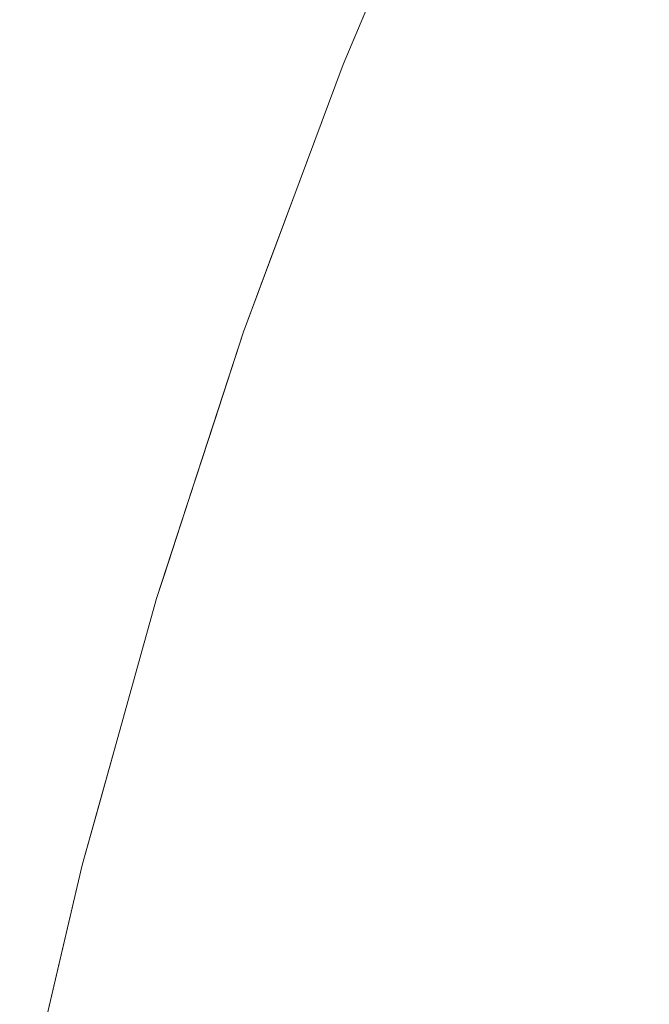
# Model space of a CAD drawing. Header units: centimetres. Extents: x -35.1 to 36.2, y 4.2 to 6.
# Tile 59 of 256: x -35.08488 to -35.07735, y 5.91741 to 5.9292. Entities that reach past the tile are written whole.
import ezdxf

# ---------------------------------------------------------------- set-up
doc = ezdxf.new("R2010")
doc.units = ezdxf.units.CM
doc.header["$LTSCALE"] = 2.54
doc.layers.add('Lucido design-1', color=7, linetype='Continuous')

# ---------------------------------------------------------------- blocks, each defined once
blk = doc.blocks.new('Gruppo-4-1')
at = {"color": 7, "linetype": 'Continuous', "lineweight": 9}
for points, invisible_edges in [([(-35.08039, 5.930137, -2276.923732), (-35.081171, 5.928209, -2276.923732), (-35.081011, 5.928658, -2276.92217)], 11), ([(-35.08039, 5.930137, -2276.923732), (-35.080343, 5.930126, -2276.925294), (-35.081124, 5.928198, -2276.925294), (-35.081171, 5.928209, -2276.923732)], 15), ([(-35.081046, 5.928181, -2276.926855), (-35.081124, 5.928198, -2276.925294), (-35.080343, 5.930126, -2276.925294), (-35.080266, 5.930108, -2276.926855)], 15), ([(-35.080266, 5.930108, -2276.926855), (-35.080157, 5.930082, -2276.928414), (-35.080936, 5.928157, -2276.928414), (-35.081046, 5.928181, -2276.926855)], 15), ([(-35.081011, 5.928658, -2276.92217), (-35.080389, 5.930134, -2276.92217), (-35.08039, 5.930137, -2276.923732)], 10), ([(-35.080795, 5.92917, -2276.32217), (-35.080389, 5.930134, -2276.32217), (-35.080389, 5.930134, -2276.92217), (-35.081011, 5.928658, -2276.92217)], 10), ([(-35.080795, 5.928127, -2276.929971), (-35.080936, 5.928157, -2276.928414), (-35.080157, 5.930082, -2276.928414), (-35.080017, 5.930049, -2276.929971)], 15), ([(-35.080742, 5.92916, -2276.319046), (-35.080343, 5.930126, -2276.319046), (-35.080389, 5.930134, -2276.32217), (-35.080795, 5.92917, -2276.32217)], 11), ([(-35.080017, 5.930049, -2276.929971), (-35.079846, 5.930009, -2276.931524), (-35.080623, 5.928089, -2276.931524), (-35.080795, 5.928127, -2276.929971)], 15), ([(-35.080554, 5.929118, -2276.315926), (-35.080157, 5.930082, -2276.315926), (-35.080343, 5.930126, -2276.319046), (-35.080742, 5.92916, -2276.319046)], 15), ([(-35.080243, 5.929047, -2276.312816), (-35.079846, 5.930009, -2276.312816), (-35.080157, 5.930082, -2276.315926), (-35.080554, 5.929118, -2276.315926)], 15), ([(-35.080421, 5.928045, -2276.933075), (-35.080623, 5.928089, -2276.931524), (-35.079846, 5.930009, -2276.931524), (-35.079645, 5.929962, -2276.933075)], 15), ([(-35.079645, 5.929962, -2276.933075), (-35.079412, 5.929908, -2276.934621), (-35.080187, 5.927994, -2276.934621), (-35.080421, 5.928045, -2276.933075)], 15), ([(-35.079808, 5.928949, -2276.309719), (-35.079412, 5.929908, -2276.309719), (-35.079846, 5.930009, -2276.312816), (-35.080243, 5.929047, -2276.312816)], 15), ([(-35.079923, 5.927937, -2276.936163), (-35.080187, 5.927994, -2276.934621), (-35.079412, 5.929908, -2276.934621), (-35.07915, 5.929846, -2276.936163)], 15), ([(-35.07915, 5.929846, -2276.936163), (-35.078857, 5.929778, -2276.9377), (-35.079628, 5.927872, -2276.9377), (-35.079923, 5.927937, -2276.936163)], 15), ([(-35.079251, 5.928823, -2276.30664), (-35.078857, 5.929778, -2276.30664), (-35.079412, 5.929908, -2276.309719), (-35.079808, 5.928949, -2276.309719)], 15), ([(-35.079304, 5.927801, -2276.939231), (-35.079628, 5.927872, -2276.9377), (-35.078857, 5.929778, -2276.9377), (-35.078534, 5.929702, -2276.939231)], 15), ([(-35.078534, 5.929702, -2276.939231), (-35.078182, 5.929619, -2276.940757), (-35.078949, 5.927724, -2276.940757), (-35.079304, 5.927801, -2276.939231)], 15), ([(-35.078573, 5.92867, -2276.303583), (-35.078182, 5.929619, -2276.303583), (-35.078857, 5.929778, -2276.30664), (-35.079251, 5.928823, -2276.30664)], 15), ([(-35.078564, 5.92764, -2276.942275), (-35.078949, 5.927724, -2276.940757), (-35.078182, 5.929619, -2276.940757), (-35.077799, 5.92953, -2276.942275)], 15), ([(-35.077777, 5.928489, -2276.300554), (-35.077388, 5.929433, -2276.300554), (-35.078182, 5.929619, -2276.303583), (-35.078573, 5.92867, -2276.303583)], 15), ([(-35.077799, 5.92953, -2276.942275), (-35.077388, 5.929433, -2276.943786), (-35.07815, 5.92755, -2276.943786), (-35.078564, 5.92764, -2276.942275)], 15), ([(-35.077707, 5.927453, -2276.94529), (-35.07815, 5.92755, -2276.943786), (-35.077388, 5.929433, -2276.943786), (-35.076948, 5.92933, -2276.94529)], 15), ([(-35.076864, 5.928283, -2276.297555), (-35.076478, 5.92922, -2276.297555), (-35.077388, 5.929433, -2276.300554), (-35.077777, 5.928489, -2276.300554)], 15), ([(-35.076948, 5.92933, -2276.94529), (-35.076478, 5.92922, -2276.946785), (-35.077235, 5.92735, -2276.946785), (-35.077707, 5.927453, -2276.94529)], 15), ([(-35.080795, 5.92917, -2276.32217), (-35.081011, 5.928658, -2276.32217), (-35.081124, 5.928198, -2276.319046), (-35.080742, 5.92916, -2276.319046)], 14), ([(-35.080742, 5.92916, -2276.319046), (-35.081124, 5.928198, -2276.319046), (-35.080936, 5.928157, -2276.315926), (-35.080554, 5.929118, -2276.315926)], 15), ([(-35.081011, 5.928658, -2276.92217), (-35.081011, 5.928658, -2276.32217), (-35.080795, 5.92917, -2276.32217)], 9), ([(-35.080554, 5.929118, -2276.315926), (-35.080936, 5.928157, -2276.315926), (-35.080623, 5.928089, -2276.312816), (-35.080243, 5.929047, -2276.312816)], 15), ([(-35.080243, 5.929047, -2276.312816), (-35.080623, 5.928089, -2276.312816), (-35.080187, 5.927994, -2276.309719), (-35.079808, 5.928949, -2276.309719)], 15), ([(-35.079808, 5.928949, -2276.309719), (-35.080187, 5.927994, -2276.309719), (-35.079628, 5.927872, -2276.30664), (-35.079251, 5.928823, -2276.30664)], 15), ([(-35.079251, 5.928823, -2276.30664), (-35.079628, 5.927872, -2276.30664), (-35.078949, 5.927724, -2276.303583), (-35.078573, 5.92867, -2276.303583)], 15), ([(-35.081011, 5.928658, -2276.92217), (-35.082203, 5.925461, -2276.92217), (-35.081892, 5.926296, -2276.32217), (-35.081537, 5.927248, -2276.32217)], 10), ([(-35.081889, 5.926298, -2276.923732), (-35.082203, 5.925461, -2276.92217), (-35.081011, 5.928658, -2276.92217), (-35.081171, 5.928209, -2276.923732)], 13), ([(-35.08149, 5.927241, -2276.319046), (-35.081124, 5.928198, -2276.319046), (-35.081011, 5.928658, -2276.32217), (-35.081537, 5.927248, -2276.32217)], 11), ([(-35.081537, 5.927248, -2276.32217), (-35.081011, 5.928658, -2276.32217), (-35.081011, 5.928658, -2276.92217)], 10), ([(-35.078573, 5.92867, -2276.303583), (-35.078949, 5.927724, -2276.303583), (-35.07815, 5.92755, -2276.300554), (-35.077777, 5.928489, -2276.300554)], 15), ([(-35.077777, 5.928489, -2276.300554), (-35.07815, 5.92755, -2276.300554), (-35.077235, 5.92735, -2276.297555), (-35.076864, 5.928283, -2276.297555)], 15), ([(-35.081171, 5.928209, -2276.923732), (-35.081124, 5.928198, -2276.925294), (-35.081842, 5.926288, -2276.925294), (-35.081889, 5.926298, -2276.923732)], 15), ([(-35.081763, 5.926272, -2276.926855), (-35.081842, 5.926288, -2276.925294), (-35.081124, 5.928198, -2276.925294), (-35.081046, 5.928181, -2276.926855)], 15), ([(-35.081046, 5.928181, -2276.926855), (-35.080936, 5.928157, -2276.928414), (-35.081653, 5.92625, -2276.928414), (-35.081763, 5.926272, -2276.926855)], 15), ([(-35.081511, 5.926221, -2276.929971), (-35.081653, 5.92625, -2276.928414), (-35.080936, 5.928157, -2276.928414), (-35.080795, 5.928127, -2276.929971)], 15), ([(-35.081302, 5.927201, -2276.315926), (-35.080936, 5.928157, -2276.315926), (-35.081124, 5.928198, -2276.319046), (-35.08149, 5.927241, -2276.319046)], 15), ([(-35.080989, 5.927136, -2276.312816), (-35.080623, 5.928089, -2276.312816), (-35.080936, 5.928157, -2276.315926), (-35.081302, 5.927201, -2276.315926)], 15), ([(-35.080795, 5.928127, -2276.929971), (-35.080623, 5.928089, -2276.931524), (-35.081338, 5.926187, -2276.931524), (-35.081511, 5.926221, -2276.929971)], 15), ([(-35.081135, 5.926145, -2276.933075), (-35.081338, 5.926187, -2276.931524), (-35.080623, 5.928089, -2276.931524), (-35.080421, 5.928045, -2276.933075)], 15), ([(-35.080421, 5.928045, -2276.933075), (-35.080187, 5.927994, -2276.934621), (-35.0809, 5.926098, -2276.934621), (-35.081135, 5.926145, -2276.933075)], 15), ([(-35.080551, 5.927044, -2276.309719), (-35.080187, 5.927994, -2276.309719), (-35.080623, 5.928089, -2276.312816), (-35.080989, 5.927136, -2276.312816)], 15), ([(-35.080634, 5.926044, -2276.936163), (-35.0809, 5.926098, -2276.934621), (-35.080187, 5.927994, -2276.934621), (-35.079923, 5.927937, -2276.936163)], 15), ([(-35.079923, 5.927937, -2276.936163), (-35.079628, 5.927872, -2276.9377), (-35.080338, 5.925984, -2276.9377), (-35.080634, 5.926044, -2276.936163)], 15), ([(-35.079991, 5.926926, -2276.30664), (-35.079628, 5.927872, -2276.30664), (-35.080187, 5.927994, -2276.309719), (-35.080551, 5.927044, -2276.309719)], 15), ([(-35.080011, 5.925918, -2276.939231), (-35.080338, 5.925984, -2276.9377), (-35.079628, 5.927872, -2276.9377), (-35.079304, 5.927801, -2276.939231)], 15), ([(-35.079304, 5.927801, -2276.939231), (-35.078949, 5.927724, -2276.940757), (-35.079654, 5.925846, -2276.940757), (-35.080011, 5.925918, -2276.939231)], 15), ([(-35.079309, 5.926783, -2276.303583), (-35.078949, 5.927724, -2276.303583), (-35.079628, 5.927872, -2276.30664), (-35.079991, 5.926926, -2276.30664)], 15), ([(-35.079268, 5.925768, -2276.942275), (-35.079654, 5.925846, -2276.940757), (-35.078949, 5.927724, -2276.940757), (-35.078564, 5.92764, -2276.942275)], 15), ([(-35.078508, 5.926615, -2276.300554), (-35.07815, 5.92755, -2276.300554), (-35.078949, 5.927724, -2276.303583), (-35.079309, 5.926783, -2276.303583)], 15), ([(-35.078564, 5.92764, -2276.942275), (-35.07815, 5.92755, -2276.943786), (-35.078852, 5.925684, -2276.943786), (-35.079268, 5.925768, -2276.942275)], 15), ([(-35.078406, 5.925594, -2276.94529), (-35.078852, 5.925684, -2276.943786), (-35.07815, 5.92755, -2276.943786), (-35.077707, 5.927453, -2276.94529)], 15), ([(-35.077591, 5.926422, -2276.297555), (-35.077235, 5.92735, -2276.297555), (-35.07815, 5.92755, -2276.300554), (-35.078508, 5.926615, -2276.300554)], 15), ([(-35.077707, 5.927453, -2276.94529), (-35.077235, 5.92735, -2276.946785), (-35.077931, 5.925498, -2276.946785), (-35.078406, 5.925594, -2276.94529)], 15), ([(-35.077428, 5.925397, -2276.948272), (-35.077931, 5.925498, -2276.946785), (-35.077235, 5.92735, -2276.946785), (-35.076735, 5.927241, -2276.948272)], 15), ([(-35.076558, 5.926205, -2276.29459), (-35.076206, 5.927126, -2276.29459), (-35.077235, 5.92735, -2276.297555), (-35.077591, 5.926422, -2276.297555)], 15), ([(-35.081537, 5.927248, -2276.32217), (-35.081892, 5.926296, -2276.32217), (-35.081842, 5.926288, -2276.319046), (-35.08149, 5.927241, -2276.319046)], 14), ([(-35.08149, 5.927241, -2276.319046), (-35.081842, 5.926288, -2276.319046), (-35.081653, 5.92625, -2276.315926), (-35.081302, 5.927201, -2276.315926)], 15), ([(-35.076735, 5.927241, -2276.948272), (-35.076206, 5.927126, -2276.94975), (-35.076896, 5.925289, -2276.94975), (-35.077428, 5.925397, -2276.948272)], 15), ([(-35.081302, 5.927201, -2276.315926), (-35.081653, 5.92625, -2276.315926), (-35.081338, 5.926187, -2276.312816), (-35.080989, 5.927136, -2276.312816)], 15), ([(-35.080989, 5.927136, -2276.312816), (-35.081338, 5.926187, -2276.312816), (-35.0809, 5.926098, -2276.309719), (-35.080551, 5.927044, -2276.309719)], 15), ([(-35.080551, 5.927044, -2276.309719), (-35.0809, 5.926098, -2276.309719), (-35.080338, 5.925984, -2276.30664), (-35.079991, 5.926926, -2276.30664)], 15), ([(-35.079991, 5.926926, -2276.30664), (-35.080338, 5.925984, -2276.30664), (-35.079654, 5.925846, -2276.303583), (-35.079309, 5.926783, -2276.303583)], 15), ([(-35.079309, 5.926783, -2276.303583), (-35.079654, 5.925846, -2276.303583), (-35.078852, 5.925684, -2276.300554), (-35.078508, 5.926615, -2276.300554)], 15), ([(-35.078508, 5.926615, -2276.300554), (-35.078852, 5.925684, -2276.300554), (-35.077931, 5.925498, -2276.297555), (-35.077591, 5.926422, -2276.297555)], 15), ([(-35.077591, 5.926422, -2276.297555), (-35.077931, 5.925498, -2276.297555), (-35.076896, 5.925289, -2276.29459), (-35.076558, 5.926205, -2276.29459)], 15), ([(-35.082547, 5.924406, -2276.923732), (-35.082203, 5.925461, -2276.92217), (-35.081889, 5.926298, -2276.923732)], 11), ([(-35.081889, 5.926298, -2276.923732), (-35.081842, 5.926288, -2276.925294), (-35.082499, 5.924397, -2276.925294), (-35.082547, 5.924406, -2276.923732)], 15), ([(-35.08242, 5.924382, -2276.926855), (-35.082499, 5.924397, -2276.925294), (-35.081842, 5.926288, -2276.925294), (-35.081763, 5.926272, -2276.926855)], 15), ([(-35.081763, 5.926272, -2276.926855), (-35.081653, 5.92625, -2276.928414), (-35.082309, 5.924361, -2276.928414), (-35.08242, 5.924382, -2276.926855)], 15), ([(-35.082178, 5.92534, -2276.319046), (-35.081842, 5.926288, -2276.319046), (-35.081892, 5.926296, -2276.32217), (-35.082203, 5.925461, -2276.32217)], 11), ([(-35.082203, 5.925461, -2276.92217), (-35.082203, 5.925461, -2276.32217), (-35.081892, 5.926296, -2276.32217)], 9), ([(-35.081988, 5.925303, -2276.315926), (-35.081653, 5.92625, -2276.315926), (-35.081842, 5.926288, -2276.319046), (-35.082178, 5.92534, -2276.319046)], 15), ([(-35.082167, 5.924335, -2276.929971), (-35.082309, 5.924361, -2276.928414), (-35.081653, 5.92625, -2276.928414), (-35.081511, 5.926221, -2276.929971)], 15), ([(-35.081511, 5.926221, -2276.929971), (-35.081338, 5.926187, -2276.931524), (-35.081993, 5.924302, -2276.931524), (-35.082167, 5.924335, -2276.929971)], 15), ([(-35.081788, 5.924264, -2276.933075), (-35.081993, 5.924302, -2276.931524), (-35.081338, 5.926187, -2276.931524), (-35.081135, 5.926145, -2276.933075)], 15), ([(-35.081673, 5.925242, -2276.312816), (-35.081338, 5.926187, -2276.312816), (-35.081653, 5.92625, -2276.315926), (-35.081988, 5.925303, -2276.315926)], 15), ([(-35.081135, 5.926145, -2276.933075), (-35.0809, 5.926098, -2276.934621), (-35.081552, 5.92422, -2276.934621), (-35.081788, 5.924264, -2276.933075)], 15), ([(-35.081233, 5.925157, -2276.309719), (-35.0809, 5.926098, -2276.309719), (-35.081338, 5.926187, -2276.312816), (-35.081673, 5.925242, -2276.312816)], 15), ([(-35.081285, 5.92417, -2276.936163), (-35.081552, 5.92422, -2276.934621), (-35.0809, 5.926098, -2276.934621), (-35.080634, 5.926044, -2276.936163)], 15), ([(-35.080634, 5.926044, -2276.936163), (-35.080338, 5.925984, -2276.9377), (-35.080988, 5.924115, -2276.9377), (-35.081285, 5.92417, -2276.936163)], 15), ([(-35.08067, 5.925047, -2276.30664), (-35.080338, 5.925984, -2276.30664), (-35.0809, 5.926098, -2276.309719), (-35.081233, 5.925157, -2276.309719)], 15), ([(-35.080659, 5.924054, -2276.939231), (-35.080988, 5.924115, -2276.9377), (-35.080338, 5.925984, -2276.9377), (-35.080011, 5.925918, -2276.939231)], 15), ([(-35.079985, 5.924914, -2276.303583), (-35.079654, 5.925846, -2276.303583), (-35.080338, 5.925984, -2276.30664), (-35.08067, 5.925047, -2276.30664)], 15), ([(-35.080011, 5.925918, -2276.939231), (-35.079654, 5.925846, -2276.940757), (-35.080301, 5.923987, -2276.940757), (-35.080659, 5.924054, -2276.939231)], 15), ([(-35.079912, 5.923914, -2276.942275), (-35.080301, 5.923987, -2276.940757), (-35.079654, 5.925846, -2276.940757), (-35.079268, 5.925768, -2276.942275)], 15), ([(-35.07918, 5.924758, -2276.300554), (-35.078852, 5.925684, -2276.300554), (-35.079654, 5.925846, -2276.303583), (-35.079985, 5.924914, -2276.303583)], 15), ([(-35.079268, 5.925768, -2276.942275), (-35.078852, 5.925684, -2276.943786), (-35.079494, 5.923836, -2276.943786), (-35.079912, 5.923914, -2276.942275)], 15), ([(-35.079046, 5.923753, -2276.94529), (-35.079494, 5.923836, -2276.943786), (-35.078852, 5.925684, -2276.943786), (-35.078406, 5.925594, -2276.94529)], 15), ([(-35.078257, 5.924579, -2276.297555), (-35.077931, 5.925498, -2276.297555), (-35.078852, 5.925684, -2276.300554), (-35.07918, 5.924758, -2276.300554)], 15), ([(-35.078406, 5.925594, -2276.94529), (-35.077931, 5.925498, -2276.946785), (-35.078569, 5.923664, -2276.946785), (-35.079046, 5.923753, -2276.94529)], 15), ([(-35.082203, 5.925461, -2276.92217), (-35.083243, 5.922268, -2276.92217), (-35.083243, 5.922268, -2276.32217), (-35.083157, 5.922534, -2276.32217)], 10), ([(-35.083146, 5.922533, -2276.923732), (-35.083243, 5.922268, -2276.92217), (-35.082203, 5.925461, -2276.92217), (-35.082547, 5.924406, -2276.923732)], 13), ([(-35.083157, 5.922534, -2276.32217), (-35.082853, 5.923464, -2276.32217), (-35.082203, 5.925461, -2276.92217)], 10), ([(-35.082853, 5.923464, -2276.32217), (-35.082548, 5.924404, -2276.32217), (-35.082203, 5.925461, -2276.32217), (-35.082203, 5.925461, -2276.92217)], 12), ([(-35.082203, 5.925461, -2276.32217), (-35.082548, 5.924404, -2276.32217), (-35.082499, 5.924397, -2276.319046), (-35.082178, 5.92534, -2276.319046)], 14), ([(-35.078063, 5.92357, -2276.948272), (-35.078569, 5.923664, -2276.946785), (-35.077931, 5.925498, -2276.946785), (-35.077428, 5.925397, -2276.948272)], 15), ([(-35.077219, 5.924377, -2276.29459), (-35.076896, 5.925289, -2276.29459), (-35.077931, 5.925498, -2276.297555), (-35.078257, 5.924579, -2276.297555)], 15), ([(-35.082178, 5.92534, -2276.319046), (-35.082499, 5.924397, -2276.319046), (-35.082309, 5.924361, -2276.315926), (-35.081988, 5.925303, -2276.315926)], 15), ([(-35.077428, 5.925397, -2276.948272), (-35.076896, 5.925289, -2276.94975), (-35.077528, 5.92347, -2276.94975), (-35.078063, 5.92357, -2276.948272)], 15), ([(-35.081988, 5.925303, -2276.315926), (-35.082309, 5.924361, -2276.315926), (-35.081993, 5.924302, -2276.312816), (-35.081673, 5.925242, -2276.312816)], 15), ([(-35.081673, 5.925242, -2276.312816), (-35.081993, 5.924302, -2276.312816), (-35.081552, 5.92422, -2276.309719), (-35.081233, 5.925157, -2276.309719)], 15), ([(-35.076966, 5.923365, -2276.951217), (-35.077528, 5.92347, -2276.94975), (-35.076896, 5.925289, -2276.94975), (-35.076337, 5.925176, -2276.951217)], 15), ([(-35.081233, 5.925157, -2276.309719), (-35.081552, 5.92422, -2276.309719), (-35.080988, 5.924115, -2276.30664), (-35.08067, 5.925047, -2276.30664)], 15), ([(-35.08067, 5.925047, -2276.30664), (-35.080988, 5.924115, -2276.30664), (-35.080301, 5.923987, -2276.303583), (-35.079985, 5.924914, -2276.303583)], 15), ([(-35.079985, 5.924914, -2276.303583), (-35.080301, 5.923987, -2276.303583), (-35.079494, 5.923836, -2276.300554), (-35.07918, 5.924758, -2276.300554)], 15), ([(-35.07918, 5.924758, -2276.300554), (-35.079494, 5.923836, -2276.300554), (-35.078569, 5.923664, -2276.297555), (-35.078257, 5.924579, -2276.297555)], 15), ([(-35.078257, 5.924579, -2276.297555), (-35.078569, 5.923664, -2276.297555), (-35.077528, 5.92347, -2276.29459), (-35.077219, 5.924377, -2276.29459)], 15), ([(-35.082547, 5.924406, -2276.923732), (-35.082499, 5.924397, -2276.925294), (-35.083098, 5.922525, -2276.925294), (-35.083146, 5.922533, -2276.923732)], 15), ([(-35.083018, 5.922511, -2276.926855), (-35.083098, 5.922525, -2276.925294), (-35.082499, 5.924397, -2276.925294), (-35.08242, 5.924382, -2276.926855)], 15), ([(-35.08242, 5.924382, -2276.926855), (-35.082309, 5.924361, -2276.928414), (-35.082907, 5.922492, -2276.928414), (-35.083018, 5.922511, -2276.926855)], 15), ([(-35.082806, 5.923458, -2276.319046), (-35.082499, 5.924397, -2276.319046), (-35.082548, 5.924404, -2276.32217), (-35.082853, 5.923464, -2276.32217)], 11), ([(-35.082615, 5.923424, -2276.315926), (-35.082309, 5.924361, -2276.315926), (-35.082499, 5.924397, -2276.319046), (-35.082806, 5.923458, -2276.319046)], 15), ([(-35.077219, 5.924377, -2276.29459), (-35.077528, 5.92347, -2276.29459), (-35.076376, 5.923255, -2276.291665), (-35.07607, 5.924154, -2276.291665)], 15), ([(-35.082764, 5.922467, -2276.929971), (-35.082907, 5.922492, -2276.928414), (-35.082309, 5.924361, -2276.928414), (-35.082167, 5.924335, -2276.929971)], 15), ([(-35.082167, 5.924335, -2276.929971), (-35.081993, 5.924302, -2276.931524), (-35.08259, 5.922438, -2276.931524), (-35.082764, 5.922467, -2276.929971)], 15), ([(-35.082299, 5.923367, -2276.312816), (-35.081993, 5.924302, -2276.312816), (-35.082309, 5.924361, -2276.315926), (-35.082615, 5.923424, -2276.315926)], 15), ([(-35.082384, 5.922402, -2276.933075), (-35.08259, 5.922438, -2276.931524), (-35.081993, 5.924302, -2276.931524), (-35.081788, 5.924264, -2276.933075)], 15), ([(-35.081788, 5.924264, -2276.933075), (-35.081552, 5.92422, -2276.934621), (-35.082147, 5.922362, -2276.934621), (-35.082384, 5.922402, -2276.933075)], 15), ([(-35.081857, 5.923288, -2276.309719), (-35.081552, 5.92422, -2276.309719), (-35.081993, 5.924302, -2276.312816), (-35.082299, 5.923367, -2276.312816)], 15), ([(-35.081879, 5.922316, -2276.936163), (-35.082147, 5.922362, -2276.934621), (-35.081552, 5.92422, -2276.934621), (-35.081285, 5.92417, -2276.936163)], 15), ([(-35.081285, 5.92417, -2276.936163), (-35.080988, 5.924115, -2276.9377), (-35.08158, 5.922265, -2276.9377), (-35.081879, 5.922316, -2276.936163)], 15), ([(-35.081291, 5.923187, -2276.30664), (-35.080988, 5.924115, -2276.30664), (-35.081552, 5.92422, -2276.309719), (-35.081857, 5.923288, -2276.309719)], 15), ([(-35.08125, 5.922208, -2276.939231), (-35.08158, 5.922265, -2276.9377), (-35.080988, 5.924115, -2276.9377), (-35.080659, 5.924054, -2276.939231)], 15), ([(-35.080602, 5.923064, -2276.303583), (-35.080301, 5.923987, -2276.303583), (-35.080988, 5.924115, -2276.30664), (-35.081291, 5.923187, -2276.30664)], 15), ([(-35.080659, 5.924054, -2276.939231), (-35.080301, 5.923987, -2276.940757), (-35.08089, 5.922146, -2276.940757), (-35.08125, 5.922208, -2276.939231)], 15), ([(-35.080499, 5.92208, -2276.942275), (-35.08089, 5.922146, -2276.940757), (-35.080301, 5.923987, -2276.940757), (-35.079912, 5.923914, -2276.942275)], 15), ([(-35.079793, 5.92292, -2276.300554), (-35.079494, 5.923836, -2276.300554), (-35.080301, 5.923987, -2276.303583), (-35.080602, 5.923064, -2276.303583)], 15), ([(-35.079912, 5.923914, -2276.942275), (-35.079494, 5.923836, -2276.943786), (-35.080079, 5.922008, -2276.943786), (-35.080499, 5.92208, -2276.942275)], 15), ([(-35.079629, 5.921931, -2276.94529), (-35.080079, 5.922008, -2276.943786), (-35.079494, 5.923836, -2276.943786), (-35.079046, 5.923753, -2276.94529)], 15), ([(-35.078866, 5.922754, -2276.297555), (-35.078569, 5.923664, -2276.297555), (-35.079494, 5.923836, -2276.300554), (-35.079793, 5.92292, -2276.300554)], 15), ([(-35.079046, 5.923753, -2276.94529), (-35.078569, 5.923664, -2276.946785), (-35.079149, 5.921849, -2276.946785), (-35.079629, 5.921931, -2276.94529)], 15), ([(-35.078641, 5.921762, -2276.948272), (-35.079149, 5.921849, -2276.946785), (-35.078569, 5.923664, -2276.946785), (-35.078063, 5.92357, -2276.948272)], 15), ([(-35.077823, 5.922567, -2276.29459), (-35.077528, 5.92347, -2276.29459), (-35.078569, 5.923664, -2276.297555), (-35.078866, 5.922754, -2276.297555)], 15), ([(-35.078063, 5.92357, -2276.948272), (-35.077528, 5.92347, -2276.94975), (-35.078104, 5.92167, -2276.94975), (-35.078641, 5.921762, -2276.948272)], 15), ([(-35.082853, 5.923464, -2276.32217), (-35.083157, 5.922534, -2276.32217), (-35.083098, 5.922525, -2276.319046), (-35.082806, 5.923458, -2276.319046)], 14), ([(-35.082806, 5.923458, -2276.319046), (-35.083098, 5.922525, -2276.319046), (-35.082907, 5.922492, -2276.315926), (-35.082615, 5.923424, -2276.315926)], 15), ([(-35.077539, 5.921573, -2276.951217), (-35.078104, 5.92167, -2276.94975), (-35.077528, 5.92347, -2276.94975), (-35.076966, 5.923365, -2276.951217)], 15), ([(-35.076668, 5.922361, -2276.291665), (-35.076376, 5.923255, -2276.291665), (-35.077528, 5.92347, -2276.29459), (-35.077823, 5.922567, -2276.29459)], 15), ([(-35.082615, 5.923424, -2276.315926), (-35.082907, 5.922492, -2276.315926), (-35.08259, 5.922438, -2276.312816), (-35.082299, 5.923367, -2276.312816)], 15), ([(-35.082299, 5.923367, -2276.312816), (-35.08259, 5.922438, -2276.312816), (-35.082147, 5.922362, -2276.309719), (-35.081857, 5.923288, -2276.309719)], 15), ([(-35.076966, 5.923365, -2276.951217), (-35.076376, 5.923255, -2276.952675), (-35.076946, 5.921471, -2276.952675), (-35.077539, 5.921573, -2276.951217)], 15), ([(-35.081857, 5.923288, -2276.309719), (-35.082147, 5.922362, -2276.309719), (-35.08158, 5.922265, -2276.30664), (-35.081291, 5.923187, -2276.30664)], 15), ([(-35.081291, 5.923187, -2276.30664), (-35.08158, 5.922265, -2276.30664), (-35.08089, 5.922146, -2276.303583), (-35.080602, 5.923064, -2276.303583)], 15), ([(-35.080602, 5.923064, -2276.303583), (-35.08089, 5.922146, -2276.303583), (-35.080079, 5.922008, -2276.300554), (-35.079793, 5.92292, -2276.300554)], 15), ([(-35.079793, 5.92292, -2276.300554), (-35.080079, 5.922008, -2276.300554), (-35.079149, 5.921849, -2276.297555), (-35.078866, 5.922754, -2276.297555)], 15), ([(-35.078866, 5.922754, -2276.297555), (-35.079149, 5.921849, -2276.297555), (-35.078104, 5.92167, -2276.29459), (-35.077823, 5.922567, -2276.29459)], 15), ([(-35.083243, 5.922268, -2276.92217), (-35.083146, 5.922533, -2276.923732), (-35.083689, 5.92068, -2276.923732)], 11), ([(-35.083146, 5.922533, -2276.923732), (-35.083098, 5.922525, -2276.925294), (-35.083641, 5.920673, -2276.925294), (-35.083689, 5.92068, -2276.923732)], 15), ([(-35.083561, 5.92066, -2276.926855), (-35.083641, 5.920673, -2276.925294), (-35.083098, 5.922525, -2276.925294), (-35.083018, 5.922511, -2276.926855)], 15), ([(-35.083018, 5.922511, -2276.926855), (-35.082907, 5.922492, -2276.928414), (-35.083449, 5.920643, -2276.928414), (-35.083561, 5.92066, -2276.926855)], 15), ([(-35.083306, 5.92062, -2276.929971), (-35.083449, 5.920643, -2276.928414), (-35.082907, 5.922492, -2276.928414), (-35.082764, 5.922467, -2276.929971)], 15), ([(-35.083376, 5.921596, -2276.319046), (-35.083098, 5.922525, -2276.319046), (-35.083157, 5.922534, -2276.32217), (-35.083243, 5.922268, -2276.32217)], 11), ([(-35.083185, 5.921565, -2276.315926), (-35.082907, 5.922492, -2276.315926), (-35.083098, 5.922525, -2276.319046), (-35.083376, 5.921596, -2276.319046)], 15), ([(-35.082867, 5.921513, -2276.312816), (-35.08259, 5.922438, -2276.312816), (-35.082907, 5.922492, -2276.315926), (-35.083185, 5.921565, -2276.315926)], 15), ([(-35.077823, 5.922567, -2276.29459), (-35.078104, 5.92167, -2276.29459), (-35.076946, 5.921471, -2276.291665), (-35.076668, 5.922361, -2276.291665)], 15), ([(-35.082764, 5.922467, -2276.929971), (-35.08259, 5.922438, -2276.931524), (-35.08313, 5.920593, -2276.931524), (-35.083306, 5.92062, -2276.929971)], 15), ([(-35.082924, 5.920561, -2276.933075), (-35.08313, 5.920593, -2276.931524), (-35.08259, 5.922438, -2276.931524), (-35.082384, 5.922402, -2276.933075)], 15), ([(-35.082384, 5.922402, -2276.933075), (-35.082147, 5.922362, -2276.934621), (-35.082686, 5.920523, -2276.934621), (-35.082924, 5.920561, -2276.933075)], 15), ([(-35.082423, 5.92144, -2276.309719), (-35.082147, 5.922362, -2276.309719), (-35.08259, 5.922438, -2276.312816), (-35.082867, 5.921513, -2276.312816)], 15), ([(-35.083944, 5.919761, -2276.32217), (-35.083243, 5.922268, -2276.92217), (-35.083688, 5.920678, -2276.92217)], 9), ([(-35.083944, 5.919761, -2276.32217), (-35.083688, 5.920678, -2276.32217), (-35.083243, 5.922268, -2276.32217), (-35.083243, 5.922268, -2276.92217)], 12), ([(-35.083689, 5.92068, -2276.923732), (-35.083688, 5.920678, -2276.92217), (-35.083243, 5.922268, -2276.92217)], 9), ([(-35.083243, 5.922268, -2276.32217), (-35.083688, 5.920678, -2276.32217), (-35.083641, 5.920673, -2276.319046), (-35.083376, 5.921596, -2276.319046)], 14), ([(-35.082416, 5.920481, -2276.936163), (-35.082686, 5.920523, -2276.934621), (-35.082147, 5.922362, -2276.934621), (-35.081879, 5.922316, -2276.936163)], 15), ([(-35.081855, 5.921347, -2276.30664), (-35.08158, 5.922265, -2276.30664), (-35.082147, 5.922362, -2276.309719), (-35.082423, 5.92144, -2276.309719)], 15), ([(-35.081879, 5.922316, -2276.936163), (-35.08158, 5.922265, -2276.9377), (-35.082116, 5.920434, -2276.9377), (-35.082416, 5.920481, -2276.936163)], 15), ([(-35.081785, 5.920382, -2276.939231), (-35.082116, 5.920434, -2276.9377), (-35.08158, 5.922265, -2276.9377), (-35.08125, 5.922208, -2276.939231)], 15), ([(-35.081163, 5.921234, -2276.303583), (-35.08089, 5.922146, -2276.303583), (-35.08158, 5.922265, -2276.30664), (-35.081855, 5.921347, -2276.30664)], 15), ([(-35.08125, 5.922208, -2276.939231), (-35.08089, 5.922146, -2276.940757), (-35.081423, 5.920326, -2276.940757), (-35.081785, 5.920382, -2276.939231)], 15), ([(-35.081031, 5.920265, -2276.942275), (-35.081423, 5.920326, -2276.940757), (-35.08089, 5.922146, -2276.940757), (-35.080499, 5.92208, -2276.942275)], 15), ([(-35.080351, 5.921101, -2276.300554), (-35.080079, 5.922008, -2276.300554), (-35.08089, 5.922146, -2276.303583), (-35.081163, 5.921234, -2276.303583)], 15), ([(-35.080499, 5.92208, -2276.942275), (-35.080079, 5.922008, -2276.943786), (-35.080609, 5.920199, -2276.943786), (-35.081031, 5.920265, -2276.942275)], 15), ([(-35.080157, 5.920128, -2276.94529), (-35.080609, 5.920199, -2276.943786), (-35.080079, 5.922008, -2276.943786), (-35.079629, 5.921931, -2276.94529)], 15), ([(-35.079419, 5.920948, -2276.297555), (-35.079149, 5.921849, -2276.297555), (-35.080079, 5.922008, -2276.300554), (-35.080351, 5.921101, -2276.300554)], 15), ([(-35.079629, 5.921931, -2276.94529), (-35.079149, 5.921849, -2276.946785), (-35.079676, 5.920053, -2276.946785), (-35.080157, 5.920128, -2276.94529)], 15), ([(-35.079165, 5.919973, -2276.948272), (-35.079676, 5.920053, -2276.946785), (-35.079149, 5.921849, -2276.946785), (-35.078641, 5.921762, -2276.948272)], 15), ([(-35.078372, 5.920777, -2276.29459), (-35.078104, 5.92167, -2276.29459), (-35.079149, 5.921849, -2276.297555), (-35.079419, 5.920948, -2276.297555)], 15), ([(-35.078641, 5.921762, -2276.948272), (-35.078104, 5.92167, -2276.94975), (-35.078626, 5.919889, -2276.94975), (-35.079165, 5.919973, -2276.948272)], 15), ([(-35.078059, 5.9198, -2276.951217), (-35.078626, 5.919889, -2276.94975), (-35.078104, 5.92167, -2276.94975), (-35.077539, 5.921573, -2276.951217)], 15), ([(-35.077212, 5.920587, -2276.291665), (-35.076946, 5.921471, -2276.291665), (-35.078104, 5.92167, -2276.29459), (-35.078372, 5.920777, -2276.29459)], 15), ([(-35.083376, 5.921596, -2276.319046), (-35.083641, 5.920673, -2276.319046), (-35.083449, 5.920643, -2276.315926), (-35.083185, 5.921565, -2276.315926)], 15), ([(-35.083185, 5.921565, -2276.315926), (-35.083449, 5.920643, -2276.315926), (-35.08313, 5.920593, -2276.312816), (-35.082867, 5.921513, -2276.312816)], 15), ([(-35.077539, 5.921573, -2276.951217), (-35.076946, 5.921471, -2276.952675), (-35.077463, 5.919707, -2276.952675), (-35.078059, 5.9198, -2276.951217)], 15), ([(-35.082867, 5.921513, -2276.312816), (-35.08313, 5.920593, -2276.312816), (-35.082686, 5.920523, -2276.309719), (-35.082423, 5.92144, -2276.309719)], 15), ([(-35.082423, 5.92144, -2276.309719), (-35.082686, 5.920523, -2276.309719), (-35.082116, 5.920434, -2276.30664), (-35.081855, 5.921347, -2276.30664)], 15), ([(-35.076841, 5.919609, -2276.954122), (-35.077463, 5.919707, -2276.952675), (-35.076946, 5.921471, -2276.952675), (-35.076326, 5.921365, -2276.954122)], 15), ([(-35.081855, 5.921347, -2276.30664), (-35.082116, 5.920434, -2276.30664), (-35.081423, 5.920326, -2276.303583), (-35.081163, 5.921234, -2276.303583)], 15), ([(-35.081163, 5.921234, -2276.303583), (-35.081423, 5.920326, -2276.303583), (-35.080609, 5.920199, -2276.300554), (-35.080351, 5.921101, -2276.300554)], 15), ([(-35.080351, 5.921101, -2276.300554), (-35.080609, 5.920199, -2276.300554), (-35.079676, 5.920053, -2276.297555), (-35.079419, 5.920948, -2276.297555)], 15), ([(-35.079419, 5.920948, -2276.297555), (-35.079676, 5.920053, -2276.297555), (-35.078626, 5.919889, -2276.29459), (-35.078372, 5.920777, -2276.29459)], 15), ([(-35.078372, 5.920777, -2276.29459), (-35.078626, 5.919889, -2276.29459), (-35.077463, 5.919707, -2276.291665), (-35.077212, 5.920587, -2276.291665)], 15), ([(-35.083689, 5.92068, -2276.923732), (-35.084177, 5.918848, -2276.923732), (-35.084135, 5.919079, -2276.92217)], 11), ([(-35.083689, 5.92068, -2276.923732), (-35.083641, 5.920673, -2276.925294), (-35.084129, 5.918842, -2276.925294), (-35.084177, 5.918848, -2276.923732)], 15), ([(-35.084135, 5.919079, -2276.92217), (-35.083688, 5.920678, -2276.92217), (-35.083689, 5.92068, -2276.923732)], 10), ([(-35.083688, 5.920678, -2276.92217), (-35.084135, 5.919079, -2276.92217), (-35.084135, 5.919079, -2276.32217), (-35.083944, 5.919761, -2276.32217)], 10), ([(-35.084049, 5.91883, -2276.926855), (-35.084129, 5.918842, -2276.925294), (-35.083641, 5.920673, -2276.925294), (-35.083561, 5.92066, -2276.926855)], 15), ([(-35.083561, 5.92066, -2276.926855), (-35.083449, 5.920643, -2276.928414), (-35.083937, 5.918814, -2276.928414), (-35.084049, 5.91883, -2276.926855)], 15), ([(-35.083892, 5.919754, -2276.319046), (-35.083641, 5.920673, -2276.319046), (-35.083688, 5.920678, -2276.32217), (-35.083944, 5.919761, -2276.32217)], 11), ([(-35.083793, 5.918794, -2276.929971), (-35.083937, 5.918814, -2276.928414), (-35.083449, 5.920643, -2276.928414), (-35.083306, 5.92062, -2276.929971)], 15), ([(-35.0837, 5.919726, -2276.315926), (-35.083449, 5.920643, -2276.315926), (-35.083641, 5.920673, -2276.319046), (-35.083892, 5.919754, -2276.319046)], 15), ([(-35.083306, 5.92062, -2276.929971), (-35.08313, 5.920593, -2276.931524), (-35.083617, 5.918769, -2276.931524), (-35.083793, 5.918794, -2276.929971)], 15), ([(-35.08338, 5.919678, -2276.312816), (-35.08313, 5.920593, -2276.312816), (-35.083449, 5.920643, -2276.315926), (-35.0837, 5.919726, -2276.315926)], 15), ([(-35.083409, 5.91874, -2276.933075), (-35.083617, 5.918769, -2276.931524), (-35.08313, 5.920593, -2276.931524), (-35.082924, 5.920561, -2276.933075)], 15), ([(-35.082924, 5.920561, -2276.933075), (-35.082686, 5.920523, -2276.934621), (-35.08317, 5.918706, -2276.934621), (-35.083409, 5.91874, -2276.933075)], 15), ([(-35.082935, 5.919612, -2276.309719), (-35.082686, 5.920523, -2276.309719), (-35.08313, 5.920593, -2276.312816), (-35.08338, 5.919678, -2276.312816)], 15), ([(-35.0829, 5.918667, -2276.936163), (-35.08317, 5.918706, -2276.934621), (-35.082686, 5.920523, -2276.934621), (-35.082416, 5.920481, -2276.936163)], 15), ([(-35.082364, 5.919527, -2276.30664), (-35.082116, 5.920434, -2276.30664), (-35.082686, 5.920523, -2276.309719), (-35.082935, 5.919612, -2276.309719)], 15), ([(-35.077212, 5.920587, -2276.291665), (-35.077463, 5.919707, -2276.291665), (-35.07619, 5.919508, -2276.288781), (-35.075941, 5.920379, -2276.288781)], 15), ([(-35.082416, 5.920481, -2276.936163), (-35.082116, 5.920434, -2276.9377), (-35.082599, 5.918625, -2276.9377), (-35.0829, 5.918667, -2276.936163)], 15), ([(-35.082266, 5.918577, -2276.939231), (-35.082599, 5.918625, -2276.9377), (-35.082116, 5.920434, -2276.9377), (-35.081785, 5.920382, -2276.939231)], 15), ([(-35.08167, 5.919423, -2276.303583), (-35.081423, 5.920326, -2276.303583), (-35.082116, 5.920434, -2276.30664), (-35.082364, 5.919527, -2276.30664)], 15), ([(-35.081785, 5.920382, -2276.939231), (-35.081423, 5.920326, -2276.940757), (-35.081903, 5.918526, -2276.940757), (-35.082266, 5.918577, -2276.939231)], 15), ([(-35.08151, 5.91847, -2276.942275), (-35.081903, 5.918526, -2276.940757), (-35.081423, 5.920326, -2276.940757), (-35.081031, 5.920265, -2276.942275)], 15), ([(-35.080854, 5.919302, -2276.300554), (-35.080609, 5.920199, -2276.300554), (-35.081423, 5.920326, -2276.303583), (-35.08167, 5.919423, -2276.303583)], 15), ([(-35.081031, 5.920265, -2276.942275), (-35.080609, 5.920199, -2276.943786), (-35.081086, 5.91841, -2276.943786), (-35.08151, 5.91847, -2276.942275)], 15), ([(-35.080632, 5.918346, -2276.94529), (-35.081086, 5.91841, -2276.943786), (-35.080609, 5.920199, -2276.943786), (-35.080157, 5.920128, -2276.94529)], 15), ([(-35.079919, 5.919162, -2276.297555), (-35.079676, 5.920053, -2276.297555), (-35.080609, 5.920199, -2276.300554), (-35.080854, 5.919302, -2276.300554)], 15), ([(-35.080157, 5.920128, -2276.94529), (-35.079676, 5.920053, -2276.946785), (-35.080149, 5.918277, -2276.946785), (-35.080632, 5.918346, -2276.94529)], 15), ([(-35.079637, 5.918205, -2276.948272), (-35.080149, 5.918277, -2276.946785), (-35.079676, 5.920053, -2276.946785), (-35.079165, 5.919973, -2276.948272)], 15), ([(-35.078868, 5.919006, -2276.29459), (-35.078626, 5.919889, -2276.29459), (-35.079676, 5.920053, -2276.297555), (-35.079919, 5.919162, -2276.297555)], 15), ([(-35.079165, 5.919973, -2276.948272), (-35.078626, 5.919889, -2276.94975), (-35.079096, 5.918128, -2276.94975), (-35.079637, 5.918205, -2276.948272)], 15), ([(-35.078526, 5.918047, -2276.951217), (-35.079096, 5.918128, -2276.94975), (-35.078626, 5.919889, -2276.94975), (-35.078059, 5.9198, -2276.951217)], 15), ([(-35.077703, 5.918832, -2276.291665), (-35.077463, 5.919707, -2276.291665), (-35.078626, 5.919889, -2276.29459), (-35.078868, 5.919006, -2276.29459)], 15), ([(-35.078059, 5.9198, -2276.951217), (-35.077463, 5.919707, -2276.952675), (-35.077929, 5.917962, -2276.952675), (-35.078526, 5.918047, -2276.951217)], 15), ([(-35.083944, 5.919761, -2276.32217), (-35.084135, 5.919079, -2276.32217), (-35.084129, 5.918842, -2276.319046), (-35.083892, 5.919754, -2276.319046)], 14), ([(-35.083892, 5.919754, -2276.319046), (-35.084129, 5.918842, -2276.319046), (-35.083937, 5.918814, -2276.315926), (-35.0837, 5.919726, -2276.315926)], 15), ([(-35.0837, 5.919726, -2276.315926), (-35.083937, 5.918814, -2276.315926), (-35.083617, 5.918769, -2276.312816), (-35.08338, 5.919678, -2276.312816)], 15), ([(-35.08338, 5.919678, -2276.312816), (-35.083617, 5.918769, -2276.312816), (-35.08317, 5.918706, -2276.309719), (-35.082935, 5.919612, -2276.309719)], 15), ([(-35.077304, 5.917874, -2276.954122), (-35.077929, 5.917962, -2276.952675), (-35.077463, 5.919707, -2276.952675), (-35.076841, 5.919609, -2276.954122)], 15), ([(-35.076427, 5.918642, -2276.288781), (-35.07619, 5.919508, -2276.288781), (-35.077463, 5.919707, -2276.291665), (-35.077703, 5.918832, -2276.291665)], 15), ([(-35.082935, 5.919612, -2276.309719), (-35.08317, 5.918706, -2276.309719), (-35.082599, 5.918625, -2276.30664), (-35.082364, 5.919527, -2276.30664)], 15), ([(-35.082364, 5.919527, -2276.30664), (-35.082599, 5.918625, -2276.30664), (-35.081903, 5.918526, -2276.303583), (-35.08167, 5.919423, -2276.303583)], 15), ([(-35.08167, 5.919423, -2276.303583), (-35.081903, 5.918526, -2276.303583), (-35.081086, 5.91841, -2276.300554), (-35.080854, 5.919302, -2276.300554)], 15), ([(-35.080854, 5.919302, -2276.300554), (-35.081086, 5.91841, -2276.300554), (-35.080149, 5.918277, -2276.297555), (-35.079919, 5.919162, -2276.297555)], 15), ([(-35.084135, 5.919079, -2276.92217), (-35.084883, 5.915893, -2276.92217), (-35.084883, 5.915893, -2276.32217), (-35.084824, 5.916142, -2276.32217)], 10), ([(-35.084614, 5.917038, -2276.923732), (-35.084883, 5.915893, -2276.92217), (-35.084135, 5.919079, -2276.92217), (-35.084177, 5.918848, -2276.923732)], 13), ([(-35.084824, 5.916142, -2276.32217), (-35.084614, 5.917037, -2276.32217), (-35.084402, 5.917939, -2276.32217), (-35.084135, 5.919079, -2276.92217)], 12), ([(-35.084354, 5.917934, -2276.319046), (-35.084129, 5.918842, -2276.319046), (-35.084135, 5.919079, -2276.32217), (-35.084402, 5.917939, -2276.32217)], 11), ([(-35.084402, 5.917939, -2276.32217), (-35.084135, 5.919079, -2276.32217), (-35.084135, 5.919079, -2276.92217)], 10), ([(-35.079919, 5.919162, -2276.297555), (-35.080149, 5.918277, -2276.297555), (-35.079096, 5.918128, -2276.29459), (-35.078868, 5.919006, -2276.29459)], 15), ([(-35.078868, 5.919006, -2276.29459), (-35.079096, 5.918128, -2276.29459), (-35.077929, 5.917962, -2276.291665), (-35.077703, 5.918832, -2276.291665)], 15), ([(-35.084177, 5.918848, -2276.923732), (-35.084129, 5.918842, -2276.925294), (-35.084565, 5.917032, -2276.925294), (-35.084614, 5.917038, -2276.923732)], 15), ([(-35.084485, 5.917022, -2276.926855), (-35.084565, 5.917032, -2276.925294), (-35.084129, 5.918842, -2276.925294), (-35.084049, 5.91883, -2276.926855)], 15), ([(-35.084161, 5.917908, -2276.315926), (-35.083937, 5.918814, -2276.315926), (-35.084129, 5.918842, -2276.319046), (-35.084354, 5.917934, -2276.319046)], 15), ([(-35.084049, 5.91883, -2276.926855), (-35.083937, 5.918814, -2276.928414), (-35.084372, 5.917007, -2276.928414), (-35.084485, 5.917022, -2276.926855)], 15), ([(-35.084228, 5.916989, -2276.929971), (-35.084372, 5.917007, -2276.928414), (-35.083937, 5.918814, -2276.928414), (-35.083793, 5.918794, -2276.929971)], 15), ([(-35.083793, 5.918794, -2276.929971), (-35.083617, 5.918769, -2276.931524), (-35.084051, 5.916967, -2276.931524), (-35.084228, 5.916989, -2276.929971)], 15), ([(-35.083841, 5.917865, -2276.312816), (-35.083617, 5.918769, -2276.312816), (-35.083937, 5.918814, -2276.315926), (-35.084161, 5.917908, -2276.315926)], 15), ([(-35.083843, 5.91694, -2276.933075), (-35.084051, 5.916967, -2276.931524), (-35.083617, 5.918769, -2276.931524), (-35.083409, 5.91874, -2276.933075)], 15), ([(-35.083409, 5.91874, -2276.933075), (-35.08317, 5.918706, -2276.934621), (-35.083603, 5.916909, -2276.934621), (-35.083843, 5.91694, -2276.933075)], 15), ([(-35.083393, 5.917805, -2276.309719), (-35.08317, 5.918706, -2276.309719), (-35.083617, 5.918769, -2276.312816), (-35.083841, 5.917865, -2276.312816)], 15), ([(-35.077703, 5.918832, -2276.291665), (-35.077929, 5.917962, -2276.291665), (-35.076651, 5.917781, -2276.288781), (-35.076427, 5.918642, -2276.288781)], 15), ([(-35.083332, 5.916875, -2276.936163), (-35.083603, 5.916909, -2276.934621), (-35.08317, 5.918706, -2276.934621), (-35.0829, 5.918667, -2276.936163)], 15), ([(-35.082821, 5.917728, -2276.30664), (-35.082599, 5.918625, -2276.30664), (-35.08317, 5.918706, -2276.309719), (-35.083393, 5.917805, -2276.309719)], 15), ([(-35.0829, 5.918667, -2276.936163), (-35.082599, 5.918625, -2276.9377), (-35.08303, 5.916836, -2276.9377), (-35.083332, 5.916875, -2276.936163)], 15), ([(-35.082696, 5.916794, -2276.939231), (-35.08303, 5.916836, -2276.9377), (-35.082599, 5.918625, -2276.9377), (-35.082266, 5.918577, -2276.939231)], 15), ([(-35.082124, 5.917634, -2276.303583), (-35.081903, 5.918526, -2276.303583), (-35.082599, 5.918625, -2276.30664), (-35.082821, 5.917728, -2276.30664)], 15), ([(-35.082266, 5.918577, -2276.939231), (-35.081903, 5.918526, -2276.940757), (-35.082332, 5.916747, -2276.940757), (-35.082696, 5.916794, -2276.939231)], 15), ([(-35.081937, 5.916697, -2276.942275), (-35.082332, 5.916747, -2276.940757), (-35.081903, 5.918526, -2276.940757), (-35.08151, 5.91847, -2276.942275)], 15), ([(-35.081305, 5.917524, -2276.300554), (-35.081086, 5.91841, -2276.300554), (-35.081903, 5.918526, -2276.303583), (-35.082124, 5.917634, -2276.303583)], 15), ([(-35.08151, 5.91847, -2276.942275), (-35.081086, 5.91841, -2276.943786), (-35.081512, 5.916642, -2276.943786), (-35.081937, 5.916697, -2276.942275)], 15), ([(-35.081057, 5.916584, -2276.94529), (-35.081512, 5.916642, -2276.943786), (-35.081086, 5.91841, -2276.943786), (-35.080632, 5.918346, -2276.94529)], 15), ([(-35.080367, 5.917397, -2276.297555), (-35.080149, 5.918277, -2276.297555), (-35.081086, 5.91841, -2276.300554), (-35.081305, 5.917524, -2276.300554)], 15), ([(-35.080632, 5.918346, -2276.94529), (-35.080149, 5.918277, -2276.946785), (-35.080572, 5.916523, -2276.946785), (-35.081057, 5.916584, -2276.94529)], 15), ([(-35.080058, 5.916457, -2276.948272), (-35.080572, 5.916523, -2276.946785), (-35.080149, 5.918277, -2276.946785), (-35.079637, 5.918205, -2276.948272)], 15), ([(-35.079312, 5.917255, -2276.29459), (-35.079096, 5.918128, -2276.29459), (-35.080149, 5.918277, -2276.297555), (-35.080367, 5.917397, -2276.297555)], 15), ([(-35.079637, 5.918205, -2276.948272), (-35.079096, 5.918128, -2276.94975), (-35.079515, 5.916388, -2276.94975), (-35.080058, 5.916457, -2276.948272)], 15), ([(-35.078944, 5.916315, -2276.951217), (-35.079515, 5.916388, -2276.94975), (-35.079096, 5.918128, -2276.94975), (-35.078526, 5.918047, -2276.951217)], 15), ([(-35.078143, 5.917098, -2276.291665), (-35.077929, 5.917962, -2276.291665), (-35.079096, 5.918128, -2276.29459), (-35.079312, 5.917255, -2276.29459)], 15), ([(-35.078526, 5.918047, -2276.951217), (-35.077929, 5.917962, -2276.952675), (-35.078344, 5.916238, -2276.952675), (-35.078944, 5.916315, -2276.951217)], 15), ([(-35.084402, 5.917939, -2276.32217), (-35.084614, 5.917037, -2276.32217), (-35.084565, 5.917032, -2276.319046), (-35.084354, 5.917934, -2276.319046)], 14), ([(-35.084354, 5.917934, -2276.319046), (-35.084565, 5.917032, -2276.319046), (-35.084372, 5.917007, -2276.315926), (-35.084161, 5.917908, -2276.315926)], 15), ([(-35.084161, 5.917908, -2276.315926), (-35.084372, 5.917007, -2276.315926), (-35.084051, 5.916967, -2276.312816), (-35.083841, 5.917865, -2276.312816)], 15), ([(-35.077717, 5.916158, -2276.954122), (-35.078344, 5.916238, -2276.952675), (-35.077929, 5.917962, -2276.952675), (-35.077304, 5.917874, -2276.954122)], 15), ([(-35.076863, 5.916925, -2276.288781), (-35.076651, 5.917781, -2276.288781), (-35.077929, 5.917962, -2276.291665), (-35.078143, 5.917098, -2276.291665)], 15), ([(-35.083841, 5.917865, -2276.312816), (-35.084051, 5.916967, -2276.312816), (-35.083603, 5.916909, -2276.309719), (-35.083393, 5.917805, -2276.309719)], 15), ([(-35.083393, 5.917805, -2276.309719), (-35.083603, 5.916909, -2276.309719), (-35.08303, 5.916836, -2276.30664), (-35.082821, 5.917728, -2276.30664)], 15), ([(-35.077304, 5.917874, -2276.954122), (-35.076651, 5.917781, -2276.955559), (-35.077062, 5.916075, -2276.955559), (-35.077717, 5.916158, -2276.954122)], 15), ([(-35.082821, 5.917728, -2276.30664), (-35.08303, 5.916836, -2276.30664), (-35.082332, 5.916747, -2276.303583), (-35.082124, 5.917634, -2276.303583)], 15), ([(-35.082124, 5.917634, -2276.303583), (-35.082332, 5.916747, -2276.303583), (-35.081512, 5.916642, -2276.300554), (-35.081305, 5.917524, -2276.300554)], 15), ([(-35.081305, 5.917524, -2276.300554), (-35.081512, 5.916642, -2276.300554), (-35.080572, 5.916523, -2276.297555), (-35.080367, 5.917397, -2276.297555)], 15)]:
    blk.add_3dface(points, dxfattribs=dict(at, invisible_edges=invisible_edges))

msp = doc.modelspace()

# ---------------------------------------------------------------- block references
at = {"layer": 'Lucido design-1', "color": 7}
msp.add_blockref('Gruppo-4-1', (0, 0), dxfattribs=at)

doc.saveas('drawing.dxf')
